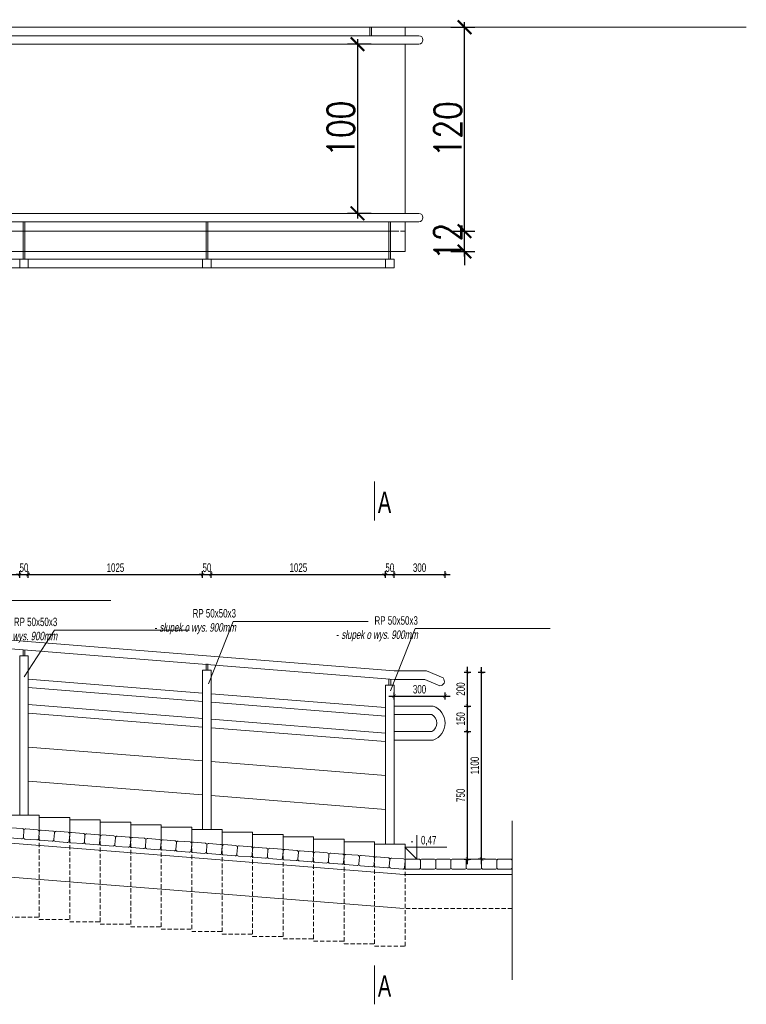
# Model space of a CAD drawing. Header units: millimetres. Extents: x 6354466 to 6508314, y -1889048 to -1342748.
# Tile 22 of 134: x 6424611 to 6428882, y -1811038 to -1805246. Entities that reach past the tile are written whole.
import ezdxf
from ezdxf.enums import TextEntityAlignment as Align

# ---------------------------------------------------------------- set-up
doc = ezdxf.new("R2010")
doc.units = ezdxf.units.MM
doc.header["$PDMODE"] = 3
doc.header["$PDSIZE"] = 10
doc.linetypes.add('HIDDEN', pattern=[0.375, 0.25, -0.125])
for name, color, linetype, lineweight in [('L-3', 10, 'Continuous', 18), ('L-4', 92, 'Continuous', 20), ('L-5', 152, 'Continuous', 9), ('L-6', 6, 'Continuous', 5), ('L-DIM', 252, 'Continuous', 5), ('L-HATCH', 252, 'Continuous', 5), ('L-OPIS', 142, 'Continuous', 9), ('L-TXT', 141, 'Continuous', 9)]:
    doc.layers.add(name, color=color, linetype=linetype, lineweight=lineweight)
doc.styles.add('125', font='cdmsimpl.shx', dxfattribs={"width": 0.7, "height": 125})
doc.styles.add('160', font='simplex.shx', dxfattribs={"width": 0.8, "height": 160})
doc.styles.add('200', font='cdmsimpl.shx', dxfattribs={"width": 0.7, "height": 200})
doc.styles.add('250', font='cdmsimpl.shx', dxfattribs={"width": 0.7, "height": 250})
doc.styles.add('50', font='cdmsimpl.shx', dxfattribs={"width": 0.7, "height": 50, "bigfont": 'cdmbigpl.shx'})
doc.styles.add('BigSimpl', font='simplex.shx', dxfattribs={"width": 0.8})
doc.dimstyles.new('160', dxfattribs={"dimtxt": 160, "dimasz": 80, "dimexe": 60, "dimexo": 3, "dimgap": 18, "dimtad": 1, "dimdec": 0, "dimlfac": 0.1, "dimrnd": 1, "dimtxsty": '160', "dimblk": 'ARCHTICK', "dimcen": 2.5, "dimdle": 30, "dimadec": 0, "dimazin": 0, "dimtfac": 1, "dimtdec": 0, "dimtix": 1, "dimtmove": 2, "dimatfit": 0, "dimldrblk": 'NONE', "dimfxl": 0, "dimarcsym": 0})
doc.dimstyles.new('50 KONSTRUKCJA', dxfattribs={"dimtxt": 50, "dimasz": 20, "dimexe": 20, "dimexo": 3, "dimgap": 15, "dimtad": 1, "dimdec": 0, "dimlfac": -1, "dimrnd": 1, "dimtxsty": '50', "dimblk": 'ARCHTICK', "dimcen": 2.5, "dimdle": 30, "dimadec": 0, "dimazin": 0, "dimtfac": 1, "dimtdec": 0, "dimtix": 1, "dimtmove": 0, "dimatfit": 3, "dimldrblk": 'NONE', "dimfxl": 0, "dimarcsym": 0})

# ---------------------------------------------------------------- blocks, each defined once
blk = doc.blocks.new('_ArchTick')
at = {"color": 0, "linetype": 'ByBlock', "const_width": 0.15}
blk.add_lwpolyline([(-0.5, -0.5), (0.5, 0.5)], dxfattribs=at)
blk = doc.blocks.new('*D525')
at = {"layer": 'Defpoints', "color": 0, "transparency": 16777216}
for p in [(6426876.8, -1805389.9), (6426597.2, -1806385), (6426876.8, -1806385)]:
    blk.add_point(p, dxfattribs=at)
at = {"layer": 'L-DIM', "color": 0, "lineweight": -2, "ltscale": 10, "transparency": 16777216}
for p, q in [((6426677.2, -1805389.9), (6426537.2, -1805389.9)), ((6426597.2, -1805359.9), (6426597.2, -1806415)), ((6426677.2, -1806385), (6426537.2, -1806385))]:
    blk.add_line(p, q, dxfattribs=at)
at = {"layer": 'L-DIM', "color": 0, "linetype": 'ByBlock', "lineweight": -2, "transparency": 16777216, "xscale": 80, "yscale": 80, "zscale": 80}
for p, rotation in [((6426597.2, -1805389.9), 90), ((6426597.2, -1806385), 270)]:
    blk.add_blockref('_ArchTick', p, dxfattribs=dict(at, rotation=rotation))
at = {"layer": 'L-DIM', "color": 0, "ltscale": 10, "transparency": 16777216, "insert": (6426499.2, -1805887.5), "char_height": 160, "attachment_point": 5, "rotation": 90, "style": '160'}
blk.add_mtext('100', dxfattribs=at)
blk = doc.blocks.new('_None')
blk = doc.blocks.new('*D527')
at = {"layer": 'Defpoints', "color": 0, "transparency": 16777216}
for p in [(6426876.8, -1806490), (6427226, -1806490), (6426876.8, -1806609.3)]:
    blk.add_point(p, dxfattribs=at)
at = {"layer": 'L-DIM', "color": 0, "lineweight": -2, "ltscale": 10, "transparency": 16777216}
for p, q in [((6427226, -1806490), (6427226, -1806410)), ((6427146, -1806490), (6427286, -1806490)), ((6427226, -1806639.3), (6427226, -1806460)), ((6427146, -1806609.3), (6427286, -1806609.3)), ((6427226, -1806609.3), (6427226, -1806689.3))]:
    blk.add_line(p, q, dxfattribs=at)
at = {"layer": 'L-DIM', "color": 0, "linetype": 'ByBlock', "lineweight": -2, "transparency": 16777216, "xscale": 80, "yscale": 80, "zscale": 80}
for p, rotation in [((6427226, -1806490), 270), ((6427226, -1806609.3), 90)]:
    blk.add_blockref('_ArchTick', p, dxfattribs=dict(at, rotation=rotation))
at = {"layer": 'L-DIM', "color": 0, "ltscale": 10, "transparency": 16777216, "insert": (6427128, -1806549.7), "char_height": 160, "attachment_point": 5, "rotation": 90, "style": '160'}
blk.add_mtext('12', dxfattribs=at)
blk = doc.blocks.new('*D528')
at = {"layer": 'Defpoints', "color": 0, "transparency": 16777216}
for p in [(6426876.8, -1805290.1), (6427226, -1805290.1), (6426876.8, -1806490)]:
    blk.add_point(p, dxfattribs=at)
at = {"layer": 'L-DIM', "color": 0, "lineweight": -2, "ltscale": 10, "transparency": 16777216}
for p, q in [((6427226, -1806520), (6427226, -1805260.1)), ((6427146, -1805290.1), (6427286, -1805290.1)), ((6427146, -1806490), (6427286, -1806490))]:
    blk.add_line(p, q, dxfattribs=at)
at = {"layer": 'L-DIM', "color": 0, "linetype": 'ByBlock', "lineweight": -2, "transparency": 16777216, "xscale": 80, "yscale": 80, "zscale": 80}
for p, rotation in [((6427226, -1805290.1), 90), ((6427226, -1806490), 270)]:
    blk.add_blockref('_ArchTick', p, dxfattribs=dict(at, rotation=rotation))
at = {"layer": 'L-DIM', "color": 0, "ltscale": 10, "transparency": 16777216, "insert": (6427128, -1805890), "char_height": 160, "attachment_point": 5, "rotation": 90, "style": '160'}
blk.add_mtext('120', dxfattribs=at)
blk = doc.blocks.new('kota')
at = {"layer": 'L-5', "lineweight": 9, "ltscale": 13}
for p, q in [((202422.9, 343, -935.7), (202422.9, 308.1, -935.7)), ((202467.2, 325.8, -935.7), (202405.3, 325.8, -935.7)), ((202405.3, 325.8, -935.7), (202422.9, 308.1, -935.7))]:
    blk.add_line(p, q, dxfattribs=at)
at = {"layer": 'L-TXT', "style": 'BigSimpl', "width": 0.8}
blk.add_attdef('ZNAK', text='', height=10, dxfattribs=at).set_placement((202417.8, 326.5), align=Align.BOTTOM_RIGHT)
blk = doc.blocks.new('*D529')
at = {"layer": 'Defpoints', "color": 0, "transparency": 16777216}
for p in [(6427000.2, -1809084), (6427326.6, -1809084), (6427371.2, -1810183.6)]:
    blk.add_point(p, dxfattribs=at)
at = {"layer": 'L-DIM', "color": 0, "lineweight": -2, "transparency": 16777216}
for p, q in [((6427306.6, -1809084), (6427346.6, -1809084)), ((6427326.6, -1810213.6), (6427326.6, -1809054)), ((6427346.6, -1810183.6), (6427306.6, -1810183.6))]:
    blk.add_line(p, q, dxfattribs=at)
at = {"layer": 'L-DIM', "color": 0, "linetype": 'ByBlock', "lineweight": -2, "transparency": 16777216, "xscale": 20, "yscale": 20, "zscale": 20}
for p, rotation in [((6427326.6, -1809084), 90), ((6427326.6, -1810183.6), 270)]:
    blk.add_blockref('_ArchTick', p, dxfattribs=dict(at, rotation=rotation))
at = {"layer": 'L-DIM', "color": 0, "ltscale": 10, "transparency": 16777216, "insert": (6427286.6, -1809633.8), "char_height": 50, "attachment_point": 5, "rotation": 90, "style": '50'}
blk.add_mtext('1100', dxfattribs=at)
blk = doc.blocks.new('*D530')
at = {"layer": 'Defpoints', "color": 0, "transparency": 16777216}
for p in [(6426950.7, -1809433.6), (6427243.5, -1809433.6), (6427129.8, -1810183.6)]:
    blk.add_point(p, dxfattribs=at)
at = {"layer": 'L-DIM', "color": 0, "lineweight": -2, "transparency": 16777216}
for p, q in [((6427223.5, -1809433.6), (6427263.5, -1809433.6)), ((6427243.5, -1810213.6), (6427243.5, -1809403.6)), ((6427223.5, -1810183.6), (6427263.5, -1810183.6))]:
    blk.add_line(p, q, dxfattribs=at)
at = {"layer": 'L-DIM', "color": 0, "linetype": 'ByBlock', "lineweight": -2, "transparency": 16777216, "xscale": 20, "yscale": 20, "zscale": 20}
for p, rotation in [((6427243.5, -1809433.6), 90), ((6427243.5, -1810183.6), 270)]:
    blk.add_blockref('_ArchTick', p, dxfattribs=dict(at, rotation=rotation))
at = {"layer": 'L-DIM', "color": 0, "ltscale": 10, "transparency": 16777216, "insert": (6427203.5, -1809808.6), "char_height": 50, "attachment_point": 5, "rotation": 90, "style": '50'}
blk.add_mtext('750', dxfattribs=at)
blk = doc.blocks.new('*D531')
at = {"layer": 'Defpoints', "color": 0, "transparency": 16777216}
for p in [(6427041.5, -1809283.6), (6427243.5, -1809283.6), (6426950.7, -1809433.6)]:
    blk.add_point(p, dxfattribs=at)
at = {"layer": 'L-DIM', "color": 0, "lineweight": -2, "transparency": 16777216}
for p, q in [((6427243.5, -1809463.6), (6427243.5, -1809253.6)), ((6427223.5, -1809283.6), (6427263.5, -1809283.6)), ((6427223.5, -1809433.6), (6427263.5, -1809433.6))]:
    blk.add_line(p, q, dxfattribs=at)
at = {"layer": 'L-DIM', "color": 0, "linetype": 'ByBlock', "lineweight": -2, "transparency": 16777216, "xscale": 20, "yscale": 20, "zscale": 20}
for p, rotation in [((6427243.5, -1809283.6), 90), ((6427243.5, -1809433.6), 270)]:
    blk.add_blockref('_ArchTick', p, dxfattribs=dict(at, rotation=rotation))
at = {"layer": 'L-DIM', "color": 0, "ltscale": 10, "transparency": 16777216, "insert": (6427203.5, -1809358.6), "char_height": 50, "attachment_point": 5, "rotation": 90, "style": '50'}
blk.add_mtext('150', dxfattribs=at)
blk = doc.blocks.new('*D532')
at = {"layer": 'Defpoints', "color": 0, "transparency": 16777216}
for p in [(6427002.9, -1809083.6), (6427243.5, -1809083.6), (6427041.5, -1809283.6)]:
    blk.add_point(p, dxfattribs=at)
at = {"layer": 'L-DIM', "color": 0, "lineweight": -2, "transparency": 16777216}
for p, q in [((6427223.5, -1809083.6), (6427263.5, -1809083.6)), ((6427243.5, -1809313.6), (6427243.5, -1809053.6)), ((6427223.5, -1809283.6), (6427263.5, -1809283.6))]:
    blk.add_line(p, q, dxfattribs=at)
at = {"layer": 'L-DIM', "color": 0, "linetype": 'ByBlock', "lineweight": -2, "transparency": 16777216, "xscale": 20, "yscale": 20, "zscale": 20}
for p, rotation in [((6427243.5, -1809083.6), 90), ((6427243.5, -1809283.6), 270)]:
    blk.add_blockref('_ArchTick', p, dxfattribs=dict(at, rotation=rotation))
at = {"layer": 'L-DIM', "color": 0, "ltscale": 10, "transparency": 16777216, "insert": (6427203.5, -1809183.6), "char_height": 50, "attachment_point": 5, "rotation": 90, "style": '50'}
blk.add_mtext('200', dxfattribs=at)
blk = doc.blocks.new('*D534')
at = {"layer": 'Defpoints', "color": 0, "transparency": 16777216}
for p in [(6427111.6, -1809224.8), (6426811.8, -1809297.8), (6427111.6, -1809383.6)]:
    blk.add_point(p, dxfattribs=at)
at = {"layer": 'L-DIM', "color": 0, "lineweight": -2, "transparency": 16777216}
for p, q in [((6426811.8, -1809244.8), (6426811.8, -1809204.8)), ((6427111.6, -1809244.8), (6427111.6, -1809204.8)), ((6426781.8, -1809224.8), (6427141.6, -1809224.8))]:
    blk.add_line(p, q, dxfattribs=at)
at = {"layer": 'L-DIM', "color": 0, "linetype": 'ByBlock', "lineweight": -2, "transparency": 16777216, "xscale": 20, "yscale": 20, "zscale": 20, "rotation": 180}
blk.add_blockref('_ArchTick', (6426811.8, -1809224.8), dxfattribs=at)
at = {"layer": 'L-DIM', "color": 0, "linetype": 'ByBlock', "lineweight": -2, "transparency": 16777216, "xscale": 20, "yscale": 20, "zscale": 20}
blk.add_blockref('_ArchTick', (6427111.6, -1809224.8), dxfattribs=at)
at = {"layer": 'L-DIM', "color": 0, "ltscale": 10, "transparency": 16777216, "insert": (6426961.7, -1809184.8), "char_height": 50, "attachment_point": 5, "style": '50'}
blk.add_mtext('300', dxfattribs=at)
blk = doc.blocks.new('*D539')
at = {"layer": 'Defpoints', "color": 0, "transparency": 16777216}
for p in [(6424611.2, -1808509.5), (6423585.8, -1808908.6), (6424611.2, -1808989)]:
    blk.add_point(p, dxfattribs=at)
at = {"layer": 'L-DIM', "color": 0, "lineweight": -2, "transparency": 16777216}
for p, q in [((6423555.8, -1808509.5), (6424641.2, -1808509.5)), ((6423585.8, -1808529.5), (6423585.8, -1808489.5)), ((6424611.2, -1808529.5), (6424611.2, -1808489.5))]:
    blk.add_line(p, q, dxfattribs=at)
at = {"layer": 'L-DIM', "color": 0, "linetype": 'ByBlock', "lineweight": -2, "transparency": 16777216, "xscale": 20, "yscale": 20, "zscale": 20, "rotation": 180}
blk.add_blockref('_ArchTick', (6423585.8, -1808509.5), dxfattribs=at)
at = {"layer": 'L-DIM', "color": 0, "linetype": 'ByBlock', "lineweight": -2, "transparency": 16777216, "xscale": 20, "yscale": 20, "zscale": 20}
blk.add_blockref('_ArchTick', (6424611.2, -1808509.5), dxfattribs=at)
at = {"layer": 'L-DIM', "color": 0, "ltscale": 10, "transparency": 16777216, "insert": (6424098.5, -1808469.5), "char_height": 50, "attachment_point": 5, "style": '50'}
blk.add_mtext('1025', dxfattribs=at)
blk = doc.blocks.new('*D540')
at = {"layer": 'Defpoints', "color": 0, "transparency": 16777216}
for p in [(6424661.2, -1808509.5), (6424611.2, -1808989), (6424661.2, -1808989)]:
    blk.add_point(p, dxfattribs=at)
at = {"layer": 'L-DIM', "color": 0, "lineweight": -2, "transparency": 16777216}
for p, q in [((6424581.2, -1808509.5), (6424691.2, -1808509.5)), ((6424611.2, -1808509.5), (6424591.2, -1808509.5)), ((6424611.2, -1808529.5), (6424611.2, -1808489.5)), ((6424661.2, -1808529.5), (6424661.2, -1808489.5)), ((6424661.2, -1808509.5), (6424681.2, -1808509.5))]:
    blk.add_line(p, q, dxfattribs=at)
at = {"layer": 'L-DIM', "color": 0, "linetype": 'ByBlock', "lineweight": -2, "transparency": 16777216, "xscale": 20, "yscale": 20, "zscale": 20}
blk.add_blockref('_ArchTick', (6424611.2, -1808509.5), dxfattribs=at)
at = {"layer": 'L-DIM', "color": 0, "linetype": 'ByBlock', "lineweight": -2, "transparency": 16777216, "xscale": 20, "yscale": 20, "zscale": 20, "rotation": 180}
blk.add_blockref('_ArchTick', (6424661.2, -1808509.5), dxfattribs=at)
at = {"layer": 'L-DIM', "color": 0, "ltscale": 10, "transparency": 16777216, "insert": (6424636.2, -1808469.5), "char_height": 50, "attachment_point": 5, "style": '50'}
blk.add_mtext('50', dxfattribs=at)
blk = doc.blocks.new('*D541')
at = {"layer": 'Defpoints', "color": 0, "transparency": 16777216}
for p in [(6425686.7, -1808509.5), (6424661.2, -1808989), (6425686.7, -1809072.1)]:
    blk.add_point(p, dxfattribs=at)
at = {"layer": 'L-DIM', "color": 0, "lineweight": -2, "transparency": 16777216}
for p, q in [((6424631.2, -1808509.5), (6425716.7, -1808509.5)), ((6424661.2, -1808529.5), (6424661.2, -1808489.5)), ((6425686.7, -1808529.5), (6425686.7, -1808489.5))]:
    blk.add_line(p, q, dxfattribs=at)
at = {"layer": 'L-DIM', "color": 0, "linetype": 'ByBlock', "lineweight": -2, "transparency": 16777216, "xscale": 20, "yscale": 20, "zscale": 20, "rotation": 180}
blk.add_blockref('_ArchTick', (6424661.2, -1808509.5), dxfattribs=at)
at = {"layer": 'L-DIM', "color": 0, "linetype": 'ByBlock', "lineweight": -2, "transparency": 16777216, "xscale": 20, "yscale": 20, "zscale": 20}
blk.add_blockref('_ArchTick', (6425686.7, -1808509.5), dxfattribs=at)
at = {"layer": 'L-DIM', "color": 0, "ltscale": 10, "transparency": 16777216, "insert": (6425174, -1808469.5), "char_height": 50, "attachment_point": 5, "style": '50'}
blk.add_mtext('1025', dxfattribs=at)
blk = doc.blocks.new('*D542')
at = {"layer": 'Defpoints', "color": 0, "transparency": 16777216}
for p in [(6425736.7, -1808509.5), (6425686.7, -1809072.1), (6425736.7, -1809072.1)]:
    blk.add_point(p, dxfattribs=at)
at = {"layer": 'L-DIM', "color": 0, "lineweight": -2, "transparency": 16777216}
for p, q in [((6425656.7, -1808509.5), (6425766.7, -1808509.5)), ((6425686.7, -1808509.5), (6425666.7, -1808509.5)), ((6425686.7, -1808529.5), (6425686.7, -1808489.5)), ((6425736.7, -1808529.5), (6425736.7, -1808489.5)), ((6425736.7, -1808509.5), (6425756.7, -1808509.5))]:
    blk.add_line(p, q, dxfattribs=at)
at = {"layer": 'L-DIM', "color": 0, "linetype": 'ByBlock', "lineweight": -2, "transparency": 16777216, "xscale": 20, "yscale": 20, "zscale": 20}
blk.add_blockref('_ArchTick', (6425686.7, -1808509.5), dxfattribs=at)
at = {"layer": 'L-DIM', "color": 0, "linetype": 'ByBlock', "lineweight": -2, "transparency": 16777216, "xscale": 20, "yscale": 20, "zscale": 20, "rotation": 180}
blk.add_blockref('_ArchTick', (6425736.7, -1808509.5), dxfattribs=at)
at = {"layer": 'L-DIM', "color": 0, "ltscale": 10, "transparency": 16777216, "insert": (6425711.7, -1808469.5), "char_height": 50, "attachment_point": 5, "style": '50'}
blk.add_mtext('50', dxfattribs=at)
blk = doc.blocks.new('*D543')
at = {"layer": 'Defpoints', "color": 0, "transparency": 16777216}
for p in [(6426761.8, -1808509.5), (6425736.7, -1809072.1), (6426761.8, -1809161)]:
    blk.add_point(p, dxfattribs=at)
at = {"layer": 'L-DIM', "color": 0, "lineweight": -2, "transparency": 16777216}
for p, q in [((6425706.7, -1808509.5), (6426791.8, -1808509.5)), ((6425736.7, -1808529.5), (6425736.7, -1808489.5)), ((6426761.8, -1808529.5), (6426761.8, -1808489.5))]:
    blk.add_line(p, q, dxfattribs=at)
at = {"layer": 'L-DIM', "color": 0, "linetype": 'ByBlock', "lineweight": -2, "transparency": 16777216, "xscale": 20, "yscale": 20, "zscale": 20, "rotation": 180}
blk.add_blockref('_ArchTick', (6425736.7, -1808509.5), dxfattribs=at)
at = {"layer": 'L-DIM', "color": 0, "linetype": 'ByBlock', "lineweight": -2, "transparency": 16777216, "xscale": 20, "yscale": 20, "zscale": 20}
blk.add_blockref('_ArchTick', (6426761.8, -1808509.5), dxfattribs=at)
at = {"layer": 'L-DIM', "color": 0, "ltscale": 10, "transparency": 16777216, "insert": (6426249.3, -1808469.5), "char_height": 50, "attachment_point": 5, "style": '50'}
blk.add_mtext('1025', dxfattribs=at)
blk = doc.blocks.new('*D544')
at = {"layer": 'Defpoints', "color": 0, "transparency": 16777216}
for p in [(6426811.8, -1808509.5), (6426761.8, -1809161), (6426811.8, -1809161)]:
    blk.add_point(p, dxfattribs=at)
at = {"layer": 'L-DIM', "color": 0, "lineweight": -2, "transparency": 16777216}
for p, q in [((6426731.8, -1808509.5), (6426841.8, -1808509.5)), ((6426761.8, -1808509.5), (6426741.8, -1808509.5)), ((6426761.8, -1808529.5), (6426761.8, -1808489.5)), ((6426811.8, -1808529.5), (6426811.8, -1808489.5)), ((6426811.8, -1808509.5), (6426831.8, -1808509.5))]:
    blk.add_line(p, q, dxfattribs=at)
at = {"layer": 'L-DIM', "color": 0, "linetype": 'ByBlock', "lineweight": -2, "transparency": 16777216, "xscale": 20, "yscale": 20, "zscale": 20}
blk.add_blockref('_ArchTick', (6426761.8, -1808509.5), dxfattribs=at)
at = {"layer": 'L-DIM', "color": 0, "linetype": 'ByBlock', "lineweight": -2, "transparency": 16777216, "xscale": 20, "yscale": 20, "zscale": 20, "rotation": 180}
blk.add_blockref('_ArchTick', (6426811.8, -1808509.5), dxfattribs=at)
at = {"layer": 'L-DIM', "color": 0, "ltscale": 10, "transparency": 16777216, "insert": (6426786.8, -1808469.5), "char_height": 50, "attachment_point": 5, "style": '50'}
blk.add_mtext('50', dxfattribs=at)
blk = doc.blocks.new('*D545')
at = {"layer": 'Defpoints', "color": 0, "transparency": 16777216}
for p in [(6427111.6, -1808509.5), (6426811.8, -1809161), (6427111.6, -1809383.6)]:
    blk.add_point(p, dxfattribs=at)
at = {"layer": 'L-DIM', "color": 0, "lineweight": -2, "transparency": 16777216}
for p, q in [((6426781.8, -1808509.5), (6427141.6, -1808509.5)), ((6426811.8, -1808529.5), (6426811.8, -1808489.5)), ((6427111.6, -1808529.5), (6427111.6, -1808489.5))]:
    blk.add_line(p, q, dxfattribs=at)
at = {"layer": 'L-DIM', "color": 0, "linetype": 'ByBlock', "lineweight": -2, "transparency": 16777216, "xscale": 20, "yscale": 20, "zscale": 20, "rotation": 180}
blk.add_blockref('_ArchTick', (6426811.8, -1808509.5), dxfattribs=at)
at = {"layer": 'L-DIM', "color": 0, "linetype": 'ByBlock', "lineweight": -2, "transparency": 16777216, "xscale": 20, "yscale": 20, "zscale": 20}
blk.add_blockref('_ArchTick', (6427111.6, -1808509.5), dxfattribs=at)
at = {"layer": 'L-DIM', "color": 0, "ltscale": 10, "transparency": 16777216, "insert": (6426961.7, -1808469.5), "char_height": 50, "attachment_point": 5, "style": '50'}
blk.add_mtext('300', dxfattribs=at)

msp = doc.modelspace()

# ---------------------------------------------------------------- linework, layer by layer
at = {"layer": 'L-4', "ltscale": 8}
for p, q in [((6421278.3, -1808633.9), (6426811.8, -1809076.6)), ((6421278.3, -1808683.8), (6426811.8, -1809126.4)), ((6424611.2, -1808989), (6424611.2, -1809924.1)), ((6424661.2, -1808989), (6424611.2, -1808989)), ((6424631.2, -1808989), (6424631.2, -1808952)), ((6424641.9, -1808989), (6424641.9, -1808952.8)), ((6424661.2, -1809924.1), (6424661.2, -1808989)), ((6425706.7, -1809072.1), (6425706.7, -1809035.1)), ((6425717.4, -1809072.1), (6425717.4, -1809036)), ((6425686.7, -1809072.1), (6425686.7, -1810010.5)), ((6425736.7, -1809072.1), (6425686.7, -1809072.1)), ((6425736.7, -1810010.5), (6425736.7, -1809072.1)), ((6427002.9, -1809076.6), (6426811.8, -1809076.6)), ((6427002.9, -1809076.6), (6427099.9, -1809118.3)), ((6424661.2, -1809124.9), (6425686.7, -1809206.9)), ((6426761.8, -1809161), (6426761.8, -1810096.1)), ((6426811.8, -1809161), (6426761.8, -1809161)), ((6426781.8, -1809161), (6426781.8, -1809124)), ((6426792.5, -1809161), (6426792.5, -1809124.9)), ((6426992.3, -1809126.4), (6426811.8, -1809126.4)), ((6426811.8, -1810096.1), (6426811.8, -1809161)), ((6426992.3, -1809126.4), (6427080.2, -1809164.3)), ((6424661.2, -1809174.7), (6425686.7, -1809256.8)), ((6425736.7, -1809210.9), (6426761.8, -1809292.9)), ((6424661.2, -1809274.9), (6425686.7, -1809356.9)), ((6425736.7, -1809260.8), (6426761.8, -1809342.8)), ((6424661.2, -1809324.7), (6425686.7, -1809406.8)), ((6427041.5, -1809283.6), (6426811.8, -1809283.6)), ((6426811.8, -1809297.8), (6426811.8, -1809297.8)), ((6427033.1, -1809333.7), (6426811.8, -1809333.5)), ((6425736.7, -1809360.9), (6426761.8, -1809442.9)), ((6426811.8, -1809347.7), (6426811.8, -1809347.7)), ((6425736.7, -1809410.8), (6426761.8, -1809492.8)), ((6427033, -1809433.6), (6426811.8, -1809433.6)), ((6426811.8, -1809447.8), (6426811.8, -1809447.8)), ((6427041.9, -1809483.5), (6426811.8, -1809483.5)), ((6426811.8, -1809497.7), (6426811.8, -1809497.7)), ((6424661.2, -1809524.5), (6425686.7, -1809606.2)), ((6425736.7, -1809610.2), (6426761.8, -1809691.8)), ((6424661.2, -1809724.5), (6425686.7, -1809806.2)), ((6425736.7, -1809810.2), (6426761.8, -1809891.8))]:
    msp.add_line(p, q, dxfattribs=at)
for centre, radius, start, end in [((6427080.8, -1809137.3), 27, 268.65091, 44.76865), ((6427005.4, -1809383.6), 57.1, 298.90003, 61.09997), ((6427005.3, -1809383.6), 106.4, 289.90473, 70.09527)]:
    msp.add_arc(centre, radius, start, end, dxfattribs=at)
at = {"layer": 'L-5', "ltscale": 8}
msp.add_line((6419421.8, -1805290.2), (6428882.4, -1805290), dxfattribs=at)
at = {"layer": 'L-5', "ltscale": 3}
for p, q in [((6426876.8, -1805290.1), (6426876.8, -1805339.9)), ((6426876.8, -1805389.9), (6426876.8, -1806385)), ((6426876.8, -1806435), (6426876.8, -1806609.3)), ((6424931.1, -1806490), (6423837.5, -1806490)), ((6426839.8, -1806490), (6424931.1, -1806490)), ((6426876.8, -1806490), (6426849.8, -1806490)), ((6424931.1, -1806609.3), (6423837.5, -1806609.3)), ((6426849.8, -1806609.3), (6424931.1, -1806609.3)), ((6426876.8, -1806609.3), (6426849.8, -1806609.3)), ((6426696.8, -1807963.2), (6426696.8, -1808192.2)), ((6421226.6, -1809823.9), (6426871.3, -1810273.6)), ((6421226.6, -1810023.9), (6426871.3, -1810473.6)), ((6427506.1, -1810273.6), (6426871.3, -1810273.6)), ((6426696.8, -1810809.1), (6426696.8, -1811038.1))]:
    msp.add_line(p, q, dxfattribs=at)
at = {"layer": 'L-5', "linetype": 'HIDDEN', "ltscale": 100}
msp.add_line((6427506.1, -1810473.6), (6426871.3, -1810473.6), dxfattribs=at)
at = {"layer": 'L-5'}
for points in [[(6424546.6, -1810000), (6424546.6, -1809924.8), (6424725.9, -1809924.8), (6424725.9, -1810013)], [(6424725.9, -1810014.3), (6424725.9, -1809939.1), (6424905.1, -1809939.1), (6424905.1, -1810027.3)], [(6424905.1, -1810028.6), (6424905.1, -1809953.3), (6425084.4, -1809953.3), (6425084.4, -1810041.6)], [(6425084.3, -1810042.9), (6425084.3, -1809967.6), (6425263.6, -1809967.6), (6425263.6, -1810055.9)], [(6425263.6, -1810057.2), (6425263.6, -1809981.9), (6425442.8, -1809981.9), (6425442.8, -1810070.1)], [(6425442.8, -1810071.4), (6425442.8, -1809996.2), (6425622.1, -1809996.2), (6425622.1, -1810084.4)], [(6425622.1, -1810085.7), (6425622.1, -1810010.5), (6425801.3, -1810010.5), (6425801.3, -1810098.7)], [(6425801.3, -1810100), (6425801.3, -1810024.7), (6425980.6, -1810024.7), (6425980.6, -1810113)], [(6425980.6, -1810114.3), (6425980.6, -1810039), (6426159.8, -1810039), (6426159.8, -1810127.3)], [(6426159.8, -1810128.6), (6426159.8, -1810053.3), (6426339.1, -1810053.3), (6426339.1, -1810141.5)], [(6426339.1, -1810142.8), (6426339.1, -1810067.6), (6426518.3, -1810067.6), (6426518.3, -1810155.8)], [(6426518.3, -1810157.1), (6426518.3, -1810081.9), (6426697.6, -1810081.9), (6426697.6, -1810170.1)], [(6426697.5, -1810171.4), (6426697.5, -1810096.1), (6426876.8, -1810096.1), (6426876.8, -1810184.4)]]:
    msp.add_lwpolyline(points, dxfattribs=at)
at = {"layer": 'L-5', "ltscale": 3}
for points in [[(6424557.4, -1809999), (6424627.1, -1810004.5, -0.414214), (6424636.2, -1810015.3), (6424633.1, -1810055.2, -0.414214), (6424622.3, -1810064.3), (6424552.6, -1810058.8, -0.414214), (6424543.4, -1810048), (6424546.6, -1810008.2, -0.414214)], [(6424647, -1810006.1), (6424716.7, -1810011.7, -0.414214), (6424725.9, -1810022.4), (6424722.7, -1810062.3, -0.414214), (6424711.9, -1810071.5), (6424642.2, -1810065.9, -0.414214), (6424633.1, -1810055.2), (6424636.2, -1810015.3, -0.414214)], [(6424736.6, -1810013.3), (6424806.3, -1810018.8, -0.414214), (6424815.5, -1810029.6), (6424812.3, -1810069.4, -0.414214), (6424801.5, -1810078.6), (6424731.9, -1810073.1, -0.414214), (6424722.7, -1810062.3), (6424725.9, -1810022.4, -0.414214)], [(6424826.2, -1810020.4), (6424895.9, -1810025.9, -0.414214), (6424905.1, -1810036.7), (6424901.9, -1810076.6, -0.414214), (6424891.2, -1810085.8), (6424821.5, -1810080.2, -0.414214), (6424812.3, -1810069.4), (6424815.5, -1810029.6, -0.414214)], [(6424915.9, -1810027.5), (6424985.5, -1810033.1, -0.414214), (6424994.7, -1810043.9), (6424991.5, -1810083.7, -0.414214), (6424980.8, -1810092.9), (6424911.1, -1810087.3, -0.414214), (6424901.9, -1810076.6), (6424905.1, -1810036.7, -0.414214)], [(6425005.5, -1810034.7), (6425075.2, -1810040.2, -0.414214), (6425084.3, -1810051), (6425081.2, -1810090.9, -0.414214), (6425070.4, -1810100), (6425000.7, -1810094.5, -0.414214), (6424991.5, -1810083.7), (6424994.7, -1810043.9, -0.414214)], [(6425095.1, -1810041.8), (6425164.8, -1810047.4, -0.414214), (6425174, -1810058.1), (6425170.8, -1810098, -0.414214), (6425160, -1810107.2), (6425090.3, -1810101.6, -0.414214), (6425081.2, -1810090.9), (6425084.3, -1810051, -0.414214)], [(6425184.7, -1810049), (6425254.4, -1810054.5, -0.414214), (6425263.6, -1810065.3), (6425260.4, -1810105.1, -0.414214), (6425249.6, -1810114.3), (6425180, -1810108.8, -0.414214), (6425170.8, -1810098), (6425174, -1810058.1, -0.414214)], [(6425274.4, -1810056.1), (6425344, -1810061.6, -0.414214), (6425353.2, -1810072.4), (6425350, -1810112.3, -0.414214), (6425339.3, -1810121.5), (6425269.6, -1810115.9, -0.414214), (6425260.4, -1810105.1), (6425263.6, -1810065.3, -0.414214)], [(6425364, -1810063.2), (6425433.7, -1810068.8, -0.414214), (6425442.8, -1810079.6), (6425439.7, -1810119.4, -0.414214), (6425428.9, -1810128.6), (6425359.2, -1810123, -0.414214), (6425350, -1810112.3), (6425353.2, -1810072.4, -0.414214)], [(6425453.6, -1810070.4), (6425523.3, -1810075.9, -0.414214), (6425532.5, -1810086.7), (6425529.3, -1810126.6, -0.414214), (6425518.5, -1810135.7), (6425448.8, -1810130.2, -0.414214), (6425439.7, -1810119.4), (6425442.8, -1810079.6, -0.414214)], [(6425543.2, -1810077.5), (6425612.9, -1810083.1, -0.414214), (6425622.1, -1810093.8), (6425618.9, -1810133.7, -0.414214), (6425608.1, -1810142.9), (6425538.5, -1810137.3, -0.414214), (6425529.3, -1810126.6), (6425532.5, -1810086.7, -0.414214)], [(6425632.8, -1810084.7), (6425702.5, -1810090.2, -0.414214), (6425711.7, -1810101), (6425708.5, -1810140.8, -0.414214), (6425697.8, -1810150), (6425628.1, -1810144.5, -0.414214), (6425618.9, -1810133.7), (6425622.1, -1810093.8, -0.414214)], [(6425722.5, -1810091.8), (6425792.1, -1810097.3, -0.414214), (6425801.3, -1810108.1), (6425798.1, -1810148, -0.414214), (6425787.4, -1810157.2), (6425717.7, -1810151.6, -0.414214), (6425708.5, -1810140.8), (6425711.7, -1810101, -0.414214)], [(6425812.1, -1810098.9), (6425881.8, -1810104.5, -0.414214), (6425890.9, -1810115.3), (6425887.8, -1810155.1, -0.414214), (6425877, -1810164.3), (6425807.3, -1810158.7, -0.414214), (6425798.1, -1810148), (6425801.3, -1810108.1, -0.414214)], [(6425901.7, -1810106.1), (6425971.4, -1810111.6, -0.414214), (6425980.6, -1810122.4), (6425977.4, -1810162.3, -0.414214), (6425966.6, -1810171.4), (6425896.9, -1810165.9, -0.414214), (6425887.8, -1810155.1), (6425890.9, -1810115.3, -0.414214)], [(6425991.3, -1810113.2), (6426061, -1810118.8, -0.414214), (6426070.2, -1810129.5), (6426067, -1810169.4, -0.414214), (6426056.3, -1810178.6), (6425986.6, -1810173, -0.414214), (6425977.4, -1810162.3), (6425980.6, -1810122.4, -0.414214)], [(6426081, -1810120.4), (6426150.6, -1810125.9, -0.414214), (6426159.8, -1810136.7), (6426156.6, -1810176.5, -0.414214), (6426145.9, -1810185.7), (6426076.2, -1810180.2, -0.414214), (6426067, -1810169.4), (6426070.2, -1810129.5, -0.414214)], [(6426170.6, -1810127.5), (6426240.3, -1810133, -0.414214), (6426249.4, -1810143.8), (6426246.3, -1810183.7, -0.414214), (6426235.5, -1810192.9), (6426165.8, -1810187.3, -0.414214), (6426156.6, -1810176.5), (6426159.8, -1810136.7, -0.414214)], [(6426260.2, -1810134.6), (6426329.9, -1810140.2, -0.414214), (6426339.1, -1810151), (6426335.9, -1810190.8, -0.414214), (6426325.1, -1810200), (6426255.4, -1810194.4, -0.414214), (6426246.3, -1810183.7), (6426249.4, -1810143.8, -0.414214)], [(6426349.8, -1810141.8), (6426419.5, -1810147.3, -0.414214), (6426428.7, -1810158.1), (6426425.5, -1810198, -0.414214), (6426414.7, -1810207.1), (6426345.1, -1810201.6, -0.414214), (6426335.9, -1810190.8), (6426339.1, -1810151, -0.414214)], [(6426439.4, -1810148.9), (6426509.1, -1810154.5, -0.414214), (6426518.3, -1810165.2), (6426515.1, -1810205.1, -0.414214), (6426504.4, -1810214.3), (6426434.7, -1810208.7, -0.414214), (6426425.5, -1810198), (6426428.7, -1810158.1, -0.414214)], [(6426529.1, -1810156.1), (6426598.8, -1810161.6, -0.414214), (6426607.9, -1810172.4), (6426604.7, -1810212.2, -0.414214), (6426594, -1810221.4), (6426524.3, -1810215.9, -0.414214), (6426515.1, -1810205.1), (6426518.3, -1810165.2, -0.414214)], [(6426618.7, -1810163.2), (6426688.4, -1810168.7, -0.414214), (6426697.5, -1810179.5), (6426694.4, -1810219.4, -0.414214), (6426683.6, -1810228.6), (6426613.9, -1810223, -0.414214), (6426604.7, -1810212.2), (6426607.9, -1810172.4, -0.414214)], [(6426708.3, -1810170.3), (6426778, -1810175.9, -0.414214), (6426787.2, -1810186.7), (6426784, -1810226.5, -0.414214), (6426773.2, -1810235.7), (6426703.5, -1810230.1, -0.414214), (6426694.4, -1810219.4), (6426697.5, -1810179.5, -0.414214)], [(6426797.9, -1810177.5), (6426867.6, -1810183, -0.414214), (6426876.8, -1810193.8), (6426873.6, -1810233.7, -0.414214), (6426862.9, -1810242.8), (6426793.2, -1810237.3, -0.414214), (6426784, -1810226.5), (6426787.2, -1810186.7, -0.414214)], [(6426886.7, -1810183.6), (6426956.6, -1810183.6, -0.414214), (6426966.6, -1810193.6), (6426966.6, -1810233.6, -0.414214), (6426956.6, -1810243.6), (6426886.7, -1810243.6, -0.414214), (6426876.7, -1810233.6), (6426876.7, -1810193.6, -0.414214)], [(6426976.6, -1810183.6), (6427046.5, -1810183.6, -0.414214), (6427056.5, -1810193.6), (6427056.5, -1810233.6, -0.414214), (6427046.5, -1810243.6), (6426976.6, -1810243.6, -0.414214), (6426966.6, -1810233.6), (6426966.6, -1810193.6, -0.414214)], [(6427066.5, -1810183.6), (6427136.4, -1810183.6, -0.414214), (6427146.4, -1810193.6), (6427146.4, -1810233.6, -0.414214), (6427136.4, -1810243.6), (6427066.5, -1810243.6, -0.414214), (6427056.5, -1810233.6), (6427056.5, -1810193.6, -0.414214)], [(6427156.4, -1810183.6), (6427226.4, -1810183.6, -0.414214), (6427236.4, -1810193.6), (6427236.4, -1810233.6, -0.414214), (6427226.4, -1810243.6), (6427156.4, -1810243.6, -0.414214), (6427146.4, -1810233.6), (6427146.4, -1810193.6, -0.414214)], [(6427246.4, -1810183.6), (6427316.3, -1810183.6, -0.414214), (6427326.3, -1810193.6), (6427326.3, -1810233.6, -0.414214), (6427316.3, -1810243.6), (6427246.4, -1810243.6, -0.414214), (6427236.4, -1810233.6), (6427236.4, -1810193.6, -0.414214)], [(6427336.3, -1810183.6), (6427406.2, -1810183.6, -0.414214), (6427416.2, -1810193.6), (6427416.2, -1810233.6, -0.414214), (6427406.2, -1810243.6), (6427336.3, -1810243.6, -0.414214), (6427326.3, -1810233.6), (6427326.3, -1810193.6, -0.414214)], [(6427426.2, -1810183.6), (6427496.1, -1810183.6, -0.414214), (6427506.1, -1810193.6), (6427506.1, -1810233.6, -0.414214), (6427496.1, -1810243.6), (6427426.2, -1810243.6, -0.414214), (6427416.2, -1810233.6), (6427416.2, -1810193.6, -0.414214)]]:
    msp.add_lwpolyline(points, format="xyb", close=True, dxfattribs=at)
at = {"layer": 'L-6'}
for p, q in [((6426956.8, -1805339.9), (6421294.2, -1805339.9)), ((6426669.9, -1805290.1), (6426669.9, -1805339.9)), ((6426679.9, -1805290.1), (6426679.9, -1805339.9)), ((6426956.8, -1805389.9), (6421294.2, -1805389.9)), ((6426956.8, -1806385), (6420996.7, -1806385)), ((6426956.8, -1806435), (6421046.7, -1806435)), ((6424631.2, -1806655), (6424631.2, -1806435.7)), ((6424641.2, -1806655), (6424641.2, -1806435.7)), ((6425706.7, -1806655), (6425706.7, -1806435.7)), ((6425716.7, -1806655), (6425716.7, -1806435.7)), ((6426781.8, -1806655), (6426781.8, -1806435.7)), ((6426791.8, -1806655), (6426791.8, -1806435.7)), ((6421384.5, -1806655), (6426811.8, -1806655)), ((6421384.5, -1806705), (6426811.8, -1806705))]:
    msp.add_line(p, q, dxfattribs=at)
for points in [[(6424661.2, -1806705), (6424611.2, -1806705), (6424611.2, -1806655), (6424661.2, -1806655)], [(6425736.7, -1806705), (6425686.7, -1806705), (6425686.7, -1806655), (6425736.7, -1806655)], [(6426811.8, -1806705), (6426761.8, -1806705), (6426761.8, -1806655), (6426811.8, -1806655)]]:
    msp.add_lwpolyline(points, close=True, dxfattribs=at)
for centre in [(6426956.8, -1805364.9), (6426956.8, -1806410)]:
    msp.add_arc(centre, 25, 270, 90, dxfattribs=at)
at = {"layer": 'L-HATCH', "linetype": 'HIDDEN', "ltscale": 10}
msp.add_line((6427506.1, -1809958.6), (6427506.1, -1810895.3), dxfattribs=at)
at = {"layer": 'L-HATCH', "linetype": 'HIDDEN', "ltscale": 100}
for points in [[(6424546.6, -1809998.8), (6424546.6, -1810524.8), (6424725.9, -1810524.8), (6424725.9, -1810011.8)], [(6424725.9, -1810013.1), (6424725.9, -1810539.1), (6424905.1, -1810539.1), (6424905.1, -1810026.1)], [(6424905.1, -1810027.4), (6424905.1, -1810553.3), (6425084.4, -1810553.3), (6425084.4, -1810040.4)], [(6425084.3, -1810041.7), (6425084.3, -1810567.6), (6425263.6, -1810567.6), (6425263.6, -1810054.7)], [(6425263.6, -1810055.9), (6425263.6, -1810581.9), (6425442.8, -1810581.9), (6425442.8, -1810068.9)], [(6425442.8, -1810070.2), (6425442.8, -1810596.2), (6425622.1, -1810596.2), (6425622.1, -1810083.2)], [(6425622.1, -1810084.5), (6425622.1, -1810610.5), (6425801.3, -1810610.5), (6425801.3, -1810097.5)], [(6425801.3, -1810098.8), (6425801.3, -1810624.7), (6425980.6, -1810624.7), (6425980.6, -1810111.8)], [(6425980.6, -1810113.1), (6425980.6, -1810639), (6426159.8, -1810639), (6426159.8, -1810126.1)], [(6426159.8, -1810127.3), (6426159.8, -1810653.3), (6426339.1, -1810653.3), (6426339.1, -1810140.3)], [(6426339.1, -1810141.6), (6426339.1, -1810667.6), (6426518.3, -1810667.6), (6426518.3, -1810154.6)], [(6426518.3, -1810155.9), (6426518.3, -1810681.9), (6426697.6, -1810681.9), (6426697.6, -1810168.9)], [(6426697.5, -1810170.2), (6426697.5, -1810696.1), (6426876.8, -1810696.1), (6426876.8, -1810183.2)]]:
    msp.add_lwpolyline(points, dxfattribs=at)
at = {"layer": 'L-OPIS'}
for p, q in [((6425865.9, -1808785.6), (6426659.7, -1808785.6)), ((6424815.3, -1808836.2), (6425609.2, -1808836.2)), ((6426935.1, -1808828.2), (6427728.9, -1808828.2))]:
    msp.add_line(p, q, dxfattribs=at)
for points in [[(6425146.5, -1808662.9), (6424117.8, -1808662.9), (6423838.1, -1809249)], [(6425865.9, -1808785.6), (6425721.7, -1809152)], [(6424815.3, -1808836.2), (6424638, -1809111.8)], [(6426935.1, -1808828.2), (6426790.9, -1809194.6)]]:
    msp.add_lwpolyline(points, dxfattribs=at)

# ---------------------------------------------------------------- block references
ref = msp.add_blockref('kota', (5617253.8, -1811416, 3742.9), dxfattribs=dict(at, xscale=4, yscale=4, zscale=4, rotation=359.9999999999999))
ref.add_attrib('ZNAK', '-', dxfattribs={"layer": 'L-TXT', "height": 40, "style": '250', "width": 0.8}).set_placement((6426924.8, -1810109.8, 3742.9), align=Align.BOTTOM_RIGHT)

# ---------------------------------------------------------------- texts
at = {"layer": 'L-3', "style": '125', "width": 0.7}
for p in [(6426716.9, -1808147), (6426716.9, -1810992.9)]:
    msp.add_text('A', height=125, dxfattribs=at).set_placement(p)
at = {"layer": 'L-OPIS', "insert": (6426970.2, -1810106.8), "char_height": 50, "attachment_point": 7, "style": '200'}
msp.add_mtext('0,47', dxfattribs=at)
at = {"layer": 'L-TXT', "char_height": 50, "attachment_point": 3, "style": '50'}
for insert in [(6425882.6, -1808712.7), (6426951.8, -1808755.2), (6424832, -1808763.2)]:
    msp.add_mtext('RP 50x50x3\\P-{\\Q10; słupek o wys. 900mm}', dxfattribs=dict(at, insert=insert))

# ---------------------------------------------------------------- dimensions: what is measured, and where the dimension line sits
at = {"layer": 'L-DIM', "ltscale": 10}
for base, p1, p2, override, picture, middle in [((6427226, -1805290.1), (6426876.8, -1806490), (6426876.8, -1805290.1), {"dimlfac": 0.1}, '*D528', (6427128, -1805890)), ((6426597.2, -1806385), (6426876.8, -1805389.9), (6426876.8, -1806385), {"dimtxsty": '160', "dimldrblk": 'None'}, '*D525', (6426499.2, -1805887.5)), ((6427226, -1806490), (6426876.8, -1806609.3), (6426876.8, -1806490), {"dimlfac": 0.1}, '*D527', (6427128, -1806549.7))]:
    dim = msp.add_linear_dim(base=base, p1=p1, p2=p2, angle=90, dimstyle='160', override=override, dxfattribs=at)
    dim.commit()
    dim.dimension.update_dxf_attribs({"geometry": picture, "text_midpoint": middle})
at = {"layer": 'L-DIM'}
for base, p1, p2, picture, middle in [((6424611.2, -1808509.5), (6423585.8, -1808908.6), (6424611.2, -1808989), '*D539', (6424098.5, -1808469.5)), ((6424661.2, -1808509.5), (6424611.2, -1808989), (6424661.2, -1808989), '*D540', (6424636.2, -1808469.5)), ((6425686.7156, -1808509.5313), (6424661.247, -1808988.9905), (6425686.7156, -1809072.1305), '*D541', (6425173.9813, -1808469.5313)), ((6425736.7, -1808509.5), (6425686.7, -1809072.1), (6425736.7, -1809072.1), '*D542', (6425711.7, -1808469.5)), ((6426761.8, -1808509.5), (6425736.7, -1809072.1), (6426761.8, -1809161), '*D543', (6426249.3, -1808469.5)), ((6426811.8, -1808509.5), (6426761.8, -1809161), (6426811.8, -1809161), '*D544', (6426786.8, -1808469.5)), ((6427111.6, -1808509.5), (6426811.8, -1809161), (6427111.6, -1809383.6), '*D545', (6426961.7, -1808469.5)), ((6427111.6, -1809224.8), (6426811.8, -1809297.8), (6427111.6, -1809383.6), '*D534', (6426961.7, -1809184.8))]:
    dim = msp.add_linear_dim(base=base, p1=p1, p2=p2, dimstyle='50 KONSTRUKCJA', override={"dimtxsty": '50', "dimldrblk": 'None'}, dxfattribs=at)
    dim.commit()
    dim.dimension.update_dxf_attribs({"geometry": picture, "text_midpoint": middle})
for base, p1, p2, picture, middle in [((6427326.6, -1809084), (6427371.2, -1810183.6), (6427000.2, -1809084), '*D529', (6427286.6, -1809633.8)), ((6427243.5, -1809083.6), (6427041.5, -1809283.6), (6427002.9, -1809083.6), '*D532', (6427203.5, -1809183.6)), ((6427243.5, -1809283.6), (6426950.7, -1809433.6), (6427041.5, -1809283.6), '*D531', (6427203.5, -1809358.6)), ((6427243.5, -1809433.6), (6427129.8, -1810183.6), (6426950.7, -1809433.6), '*D530', (6427203.5, -1809808.6))]:
    dim = msp.add_linear_dim(base=base, p1=p1, p2=p2, angle=90, dimstyle='50 KONSTRUKCJA', override={"dimtxsty": '50', "dimldrblk": 'None'}, dxfattribs=at)
    dim.commit()
    dim.dimension.update_dxf_attribs({"geometry": picture, "text_midpoint": middle})

doc.saveas('drawing.dxf')
